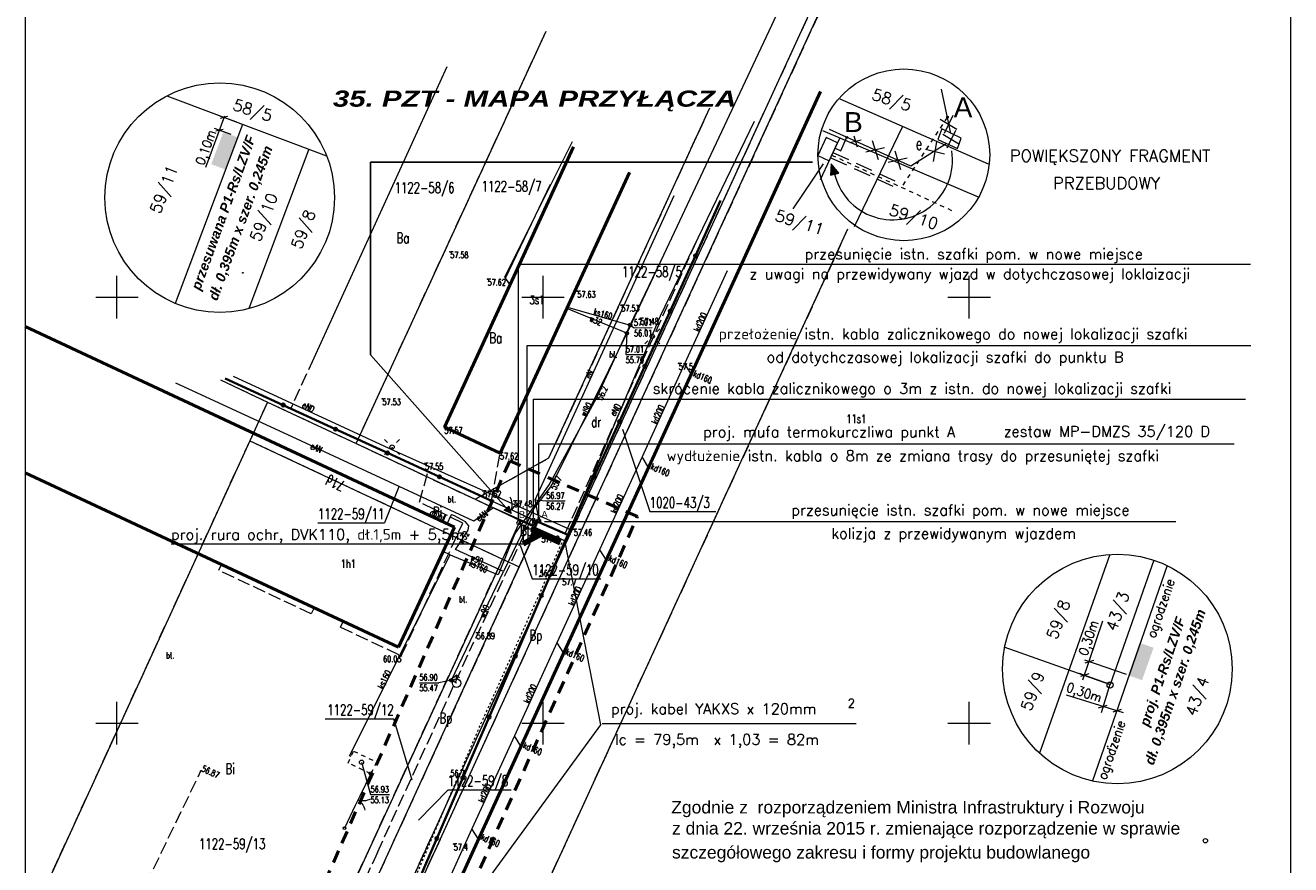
# Model space of a CAD drawing. Header units: metres. Extents: x 6574989 to 13150099, y 5835731 to 11671648.
# Tile 2 of 3: x 6574989 to 6575138, y 5835783 to 5835882. Entities that reach past the tile are written whole.
import ezdxf
from ezdxf.enums import TextEntityAlignment as Align

# ---------------------------------------------------------------- set-up
doc = ezdxf.new("R2010")
doc.units = ezdxf.units.M
doc.header["$MEASUREMENT"] = 0
for name, pattern in [('1', [0]), ('1_14', [0]), ('1_3', [1, 0.5, -0.5]), ('1_OTKC', [1.5, 1, -0.5]), ('1_OTKU', [2, 1.5, -0.5]), ('2_1', [0]), ('2_EGBI17', [0]), ('2_EGBU_A', [0]), ('3', [1, 0.5, -0.5]), ('4', [2.5, 1.5, -1]), ('BPO', [2.5, 2, -0.5]), ('DUL', [1, 0.5, -0.5]), ('EGBU_B', [1.5, 1, -0.5]), ('GUK', [2, 1.5, -0.5]), ('UPE', [0]), ('UPK', [0]), ('UPW', [0])]:
    doc.linetypes.add(name, pattern=pattern)
doc.layers.get('0').update_dxf_attribs({"color": 250, "lineweight": 100})
doc.layers.add('_KABLE', color=250, linetype='Continuous', lineweight=100)
doc.layers.add('_opis kabla', color=250, linetype='Continuous')
doc.layers.add('_OPIS_KABLA', color=7, linetype='Continuous')
for name, color, linetype, lineweight, true_color in [('Dzialki', 7, '1', 18, 0x000000), ('EADTD_T_0_a', 7, 'Continuous', 25, 0x000000), ('EGBB_E_T_1', 7, 'Continuous', 20, 0x000000), ('EGBB_L_0', 7, '2_EGBU_A', 50, 0x000000), ('EGBE_L_8', 7, '2_1', 18, 0x000000), ('Kontury', 7, 'GUK', 18, 0x008000), ('Numery_dzialek', 7, 'Continuous', 13, 0x000000), ('Numery_konturow', 7, 'Continuous', 13, 0x008000), ('OTK_E_T_1', 7, 'Continuous', 0, 0x000000), ('OTK_E_T_3', 7, 'Continuous', 0, 0x000000), ('OTK_L_2', 7, '1_OTKC', 18, 0x000000), ('OTK_L_4', 7, '1_OTKU', 18, 0x000000), ('OTO_L_0', 7, 'Continuous', 35, 0x000000), ('OTO_L_1', 7, 'Continuous', 18, 0x000000), ('OTR_T_0', 7, 'Continuous', 18, 0x000000), ('OTR_T_1', 7, 'Continuous', 18, 0x000000), ('Podzial_sekcyjny_krzyze', 7, '1', 0, 0x000000), ('UEEOC_T_0', 1, 'Continuous', 15, 0xff0000), ('UEEOO_T_0', 1, 'Continuous', 18, 0xff0000), ('UEEPA_L_2', 7, '1', 18, 0x000000), ('UEEPA_T_2', 1, 'Continuous', 18, 0xff0000), ('UEEPA_T_6', 1, 'Continuous', 18, 0xff0000), ('UEEPON_L_0', 1, 'UPE', 18, 0xff0000), ('UEEPON_L_1', 1, 'UPE', 18, 0xff0000), ('UEEPOS_L_0', 1, 'UPE', 18, 0xff0000), ('UKKOC_T_2', 7, 'Continuous', 18, 0x803300), ('UKKOO_T_0', 7, 'Continuous', 18, 0x803300), ('UKKOO_T_2', 7, 'Continuous', 18, 0x803300), ('UKKPA_L_4', 7, '1', 18, 0x803300), ('UKKPA_T_6', 7, 'Continuous', 18, 0x000000), ('UKKPOD_L_0', 7, 'UPK', 18, 0x803300), ('UKKPOR_L_0', 7, 'UPK', 18, 0x803300), ('UKKPOR_L_3', 7, 'UPK', 18, 0x803300), ('UWWOC_T_0', 7, 'Continuous', 18, 0x0040ff), ('UWWOO_T_0', 5, 'Continuous', 18, 0x0000ff), ('UWWPA_T_0', 7, 'Continuous', 15, 0x000000), ('UWWPO_L_0', 5, 'UPW', 18, 0x0000ff), ('UZBOA_L_0', 7, 'BPO', 18, 0x000000), ('ZAKRES_L_0', 7, '4', 50, 0x000000)]:
    doc.layers.add(name, color=color, linetype=linetype, lineweight=lineweight, true_color=true_color)
doc.styles.add('Annotative', font='ARIAL.TTF')
doc.styles.add('ARIALC', font='ARIALBI.TTF')
doc.styles.add('SIMPLEBX', font='simplex.shx', dxfattribs={"width": 0.7})
doc.styles.get("Standard").update_dxf_attribs({"font": 'Simplex.SHX', "width": 0.75})

# ---------------------------------------------------------------- blocks, each defined once
blk = doc.blocks.new('2_OTRN')
at = {"linetype": 'Continuous'}
blk.add_circle((0, 0), 0.045, dxfattribs=at)
blk = doc.blocks.new('2_OTRS')
at = {"linetype": 'Continuous'}
blk.add_circle((0, 0), 0.045, dxfattribs=at)
blk = doc.blocks.new('LAT')
at = {"linetype": 'Continuous'}
for p, q in [((-0.53035, 0.53035), (-0.8839, 0.8839)), ((0.53035, 0.53035), (0.8839, 0.8839)), ((-0.53035, -0.53035), (-0.8839, -0.8839)), ((0.53035, -0.53035), (0.8839, -0.8839))]:
    blk.add_line(p, q, dxfattribs=at)
blk = doc.blocks.new('SLS')
at = {"linetype": 'Continuous'}
blk.add_circle((0, 0), 0.25, dxfattribs=at)
blk = doc.blocks.new('WLZ')
at = {"linetype": 'Continuous'}
blk.add_circle((0, 0), 0.25, dxfattribs=at)
blk = doc.blocks.new('ZAS')
at = {"linetype": 'Continuous'}
for radius in [0.2, 0.175, 0.15, 0.125, 0.1, 0.075, 0.05, 0.025, 0.00715]:
    blk.add_circle((0, 0), radius, dxfattribs=at)
blk = doc.blocks.new('HYP')
at = {"linetype": 'Continuous'}
for p, q in [((0, 1), (-0.35355, 0.64645)), ((0, 1), (0.35355, 0.64645)), ((0, 0.5), (0, 1))]:
    blk.add_line(p, q, dxfattribs=at)
blk.add_circle((0, 0), 0.5, dxfattribs=at)

msp = doc.modelspace()

# ---------------------------------------------------------------- hatches: boundary and pattern name
at = {"layer": '_KABLE', "linetype": 'Continuous', "lineweight": 18}
h = msp.add_hatch(color=1, dxfattribs=at)
edge = h.paths.add_edge_path()
edge.add_arc((6575097.45, 5835871.15), 0.107, 0, 360)
h = msp.add_hatch(color=1, dxfattribs=at)
edge = h.paths.add_edge_path()
edge.add_arc((6575085.65, 5835868.76), 0.107, 0, 360)
for points in [[(6575083.82, 5835865.67), (6575083.74, 5835864.33), (6575084.71, 5835864.58)], [(6575046.26, 5835824.63), (6575045.44, 5835825.02), (6575046, 5835825.47)]]:
    msp.add_hatch(color=1, dxfattribs=at).paths.add_polyline_path(points)
h = msp.add_hatch(color=1, dxfattribs=at)
edge = h.paths.add_edge_path()
edge.add_arc((6575047.47, 5835823.81), 0.00912, 0, 360)
h = msp.add_hatch(color=1, dxfattribs=at)
edge = h.paths.add_edge_path()
edge.add_arc((6575049.49, 5835824.21), 0.00912, 0, 360)
at = {"layer": '_opis kabla', "linetype": 'ByBlock', "lineweight": 18}
for points in [[(6575011.06, 5835865.61), (6575012.7, 5835865), (6575014.12, 5835868.78), (6575012.49, 5835869.39)], [(6575118.66, 5835805.64), (6575120.3, 5835805.05), (6575121.65, 5835808.86), (6575120, 5835809.44)]]:
    msp.add_hatch(color=1, dxfattribs=at).paths.add_polyline_path(points)

# ---------------------------------------------------------------- linework, layer by layer
at = {"color": 1, "linetype": 'Continuous'}
for p, q in [((6575048.65, 5835822.85), (6575052.05, 5835821.29)), ((6575047.66, 5835821.04), (6575049.75, 5835822.18)), ((6575048.63, 5835822.74), (6575052.02, 5835821.17))]:
    msp.add_line(p, q, dxfattribs=at)
at = {"linetype": 'Continuous', "lineweight": 18}
for centre, radius in [((6575014.77, 5835852.86), 0.045), ((6575116.26, 5835797.28), 0.045), ((6575127.73, 5835786.21), 0.25)]:
    msp.add_circle(centre, radius, dxfattribs=at)
at = {"layer": '_KABLE', "color": 1, "linetype": 'Continuous', "lineweight": 18}
for p, q in [((6575097.85, 5835869.22), (6575096.76, 5835874.42)), ((6575096.61, 5835870.88), (6575098.57, 5835869.71)), ((6575098.1, 5835871.31), (6575097.07, 5835869.23)), ((6575093.18, 5835865.4), (6575083.62, 5835869.68)), ((6575086.48, 5835868.96), (6575086.88, 5835867.66)), ((6575096.92, 5835869.12), (6575098.88, 5835867.95)), ((6575098.41, 5835869.56), (6575097.38, 5835867.48)), ((6575084.28, 5835867.48), (6575084.94, 5835867.2)), ((6575084.94, 5835867.2), (6575085.63, 5835868.72)), ((6575086.02, 5835868.17), (6575087.33, 5835868.47)), ((6575087.87, 5835867.05), (6575090.09, 5835867.57)), ((6575088.64, 5835868.4), (6575089.34, 5835866.18)), ((6575094.88, 5835867.38), (6575097.1, 5835866.82)), ((6575096.19, 5835868.22), (6575095.79, 5835865.93)), ((6575090.5, 5835865.84), (6575092.73, 5835866.36)), ((6575091.28, 5835867.19), (6575091.97, 5835864.98)), ((6575082.87, 5835865.66), (6575079.3, 5835860.37)), ((6575083.82, 5835865.67), (6575083.74, 5835864.33)), ((6575083.74, 5835864.33), (6575084.71, 5835864.58)), ((6575084.71, 5835864.58), (6575083.82, 5835865.67)), ((6575047.14, 5835853.89), (6575133.01, 5835853.89)), ((6575047.14, 5835823.84), (6575047.14, 5835853.89)), ((6575048.14, 5835823.77), (6575048.14, 5835844.35)), ((6575048.14, 5835844.35), (6575133.05, 5835844.35)), ((6575048.87, 5835824.15), (6575048.87, 5835838.04)), ((6575048.87, 5835838.04), (6575132.44, 5835838.04)), ((6575049.51, 5835824.3), (6575049.51, 5835832.79)), ((6575049.51, 5835832.79), (6575131.11, 5835832.79)), ((6575045.44, 5835825.02), (6575046, 5835825.47)), ((6575046.26, 5835824.63), (6575045.44, 5835825.02)), ((6575046, 5835825.47), (6575046.26, 5835824.63)), ((6575047.24, 5835823.59), (6575047.35, 5835823.54)), ((6575047.35, 5835823.54), (6575047.47, 5835823.8)), ((6575047.54, 5835823.7), (6575047.76, 5835823.76)), ((6575047.61, 5835823.84), (6575047.68, 5835823.62)), ((6575047.65, 5835823.04), (6575047.65, 5835821.03)), ((6575047.85, 5835823.51), (6575048.23, 5835823.6)), ((6575047.98, 5835823.74), (6575048.1, 5835823.36)), ((6575048.3, 5835823.31), (6575048.68, 5835823.39)), ((6575048.43, 5835823.54), (6575048.55, 5835823.16)), ((6575049.08, 5835823.61), (6575049.46, 5835823.51)), ((6575049.31, 5835823.75), (6575049.24, 5835823.36)), ((6575049.39, 5835823.8), (6575049.77, 5835823.71)), ((6575049.4, 5835824.09), (6575049.66, 5835823.93)), ((6575049.6, 5835824.15), (6575049.46, 5835823.88)), ((6575049.61, 5835823.95), (6575049.54, 5835823.55)), ((6575050.16, 5835823.69), (6575124.26, 5835823.69)), ((6575047.65, 5835821.03), (6575006.37, 5835821.03)), ((6575052.57, 5835821.27), (6575056.76, 5835799.8)), ((6575056.76, 5835799.8), (6575024.95, 5835756.32)), ((6575086.75, 5835799.93), (6575056.95, 5835799.93))]:
    msp.add_line(p, q, dxfattribs=at)
at = {"layer": '_KABLE', "color": 1, "linetype": 'DUL', "lineweight": 18}
for p, q in [((6575097.43, 5835871.11), (6575092.09, 5835862.97)), ((6575083.87, 5835866.69), (6575097.99, 5835860.17))]:
    msp.add_line(p, q, dxfattribs=at)
at = {"layer": '_KABLE', "color": 1, "linetype": 'Continuous', "lineweight": 25}
for p, q in [((6575081.61, 5835865.86), (6575029.76, 5835865.86)), ((6575029.76, 5835865.86), (6575029.76, 5835843.24)), ((6575029.76, 5835843.24), (6575046.26, 5835824.63))]:
    msp.add_line(p, q, dxfattribs=at)
at = {"layer": '_KABLE', "color": 1, "linetype": 'EGBU_B', "lineweight": 18, "ltscale": 2}
for p, q in [((6575083.79, 5835866.37), (6575091.62, 5835862.77)), ((6575084.02, 5835866.98), (6575091.89, 5835863.37))]:
    msp.add_line(p, q, dxfattribs=at)
at = {"layer": '_KABLE', "color": 1, "linetype": '1_3', "lineweight": 18, "ltscale": 0.5}
for p, q in [((6575047.15, 5835823.41), (6575048.49, 5835822.79)), ((6575047.19, 5835823.5), (6575048.54, 5835822.88))]:
    msp.add_line(p, q, dxfattribs=at)
at = {"layer": '_KABLE', "color": 1, "linetype": 'DUL', "lineweight": 18, "ltscale": 0.5}
for p, q in [((6575047.17, 5835823.45), (6575052.19, 5835821.17)), ((6575052.19, 5835821.17), (6575049.38, 5835814.75)), ((6575049.38, 5835814.75), (6575042.81, 5835800.18)), ((6575033.68, 5835778.79), (6575042.81, 5835800.18))]:
    msp.add_line(p, q, dxfattribs=at)
at = {"layer": '_KABLE', "color": 1, "linetype": 'DUL', "lineweight": 18, "ltscale": 0.3}
msp.add_line((6575049.49, 5835824.21), (6575048.57, 5835822.81), dxfattribs=at)
at = {"layer": '_KABLE', "color": 1, "linetype": 'Continuous', "lineweight": 18}
for points in [[(6575083.57, 5835866.02), (6575084.56, 5835868.14), (6575083.24, 5835868.76), (6575082.25, 5835866.64)], [(6575047.12, 5835823.34), (6575047.29, 5835823.7), (6575047.06, 5835823.8), (6575046.89, 5835823.44)]]:
    msp.add_lwpolyline(points, close=True, dxfattribs=at)
for centre, radius in [((6575092.34, 5835866.71), 10.08), ((6575097.45, 5835871.15), 0.107), ((6575085.65, 5835868.76), 0.107), ((6575047.47, 5835823.81), 0.00912), ((6575049.49, 5835824.21), 0.00912)]:
    msp.add_circle(centre, radius, dxfattribs=at)
msp.add_arc((6575091.04, 5835866.1), 7.02, 188.0573, 8.8314, dxfattribs=at)
at = {"layer": '_opis kabla', "color": 3, "linetype": 'Continuous', "lineweight": 18}
for p, q in [((6575005.85, 5835873.64), (6575024.6, 5835866.58)), ((6575084.83, 5835873.3), (6575102.25, 5835865.66)), ((6575014.73, 5835870.29), (6575006.82, 5835849.28)), ((6575082.78, 5835869.56), (6575101.08, 5835861.77)), ((6575092.15, 5835869.96), (6575086.53, 5835858.26)), ((6575022.52, 5835867.36), (6575015.48, 5835848.67)), ((6575082.58, 5835863.83), (6575084.84, 5835868.68)), ((6575116.5, 5835819.81), (6575108.26, 5835796.49)), ((6575121.7, 5835819.14), (6575116.55, 5835804.55)), ((6575104.09, 5835808.95), (6575116.55, 5835804.55))]:
    msp.add_line(p, q, dxfattribs=at)
at = {"layer": '_opis kabla', "color": 7, "linetype": 'ByBlock', "lineweight": 18}
for p, q in [((6575010.43, 5835865.27), (6575012.65, 5835871.29)), ((6575014.06, 5835870.54), (6575012.11, 5835871.26)), ((6575012.15, 5835871.03), (6575013, 5835871.24)), ((6575013.41, 5835869.09), (6575011.45, 5835869.81)), ((6575011.61, 5835869.51), (6575012.46, 5835869.72)), ((6575123.25, 5835818.51), (6575114.49, 5835793.23)), ((6575113.36, 5835805.11), (6575115.7, 5835812.02)), ((6575118.47, 5835805.71), (6575113.58, 5835807.42)), ((6575113.63, 5835807.09), (6575114.63, 5835807.41)), ((6575116.56, 5835804.55), (6575112.97, 5835805.82)), ((6575113.1, 5835805.52), (6575114.1, 5835805.85)), ((6575116.53, 5835804.56), (6575115.5, 5835801.23)), ((6575111.39, 5835803.33), (6575118.1, 5835801.27)), ((6575115.18, 5835801.81), (6575116.19, 5835802.14)), ((6575116.89, 5835801.34), (6575117.89, 5835801.67))]:
    msp.add_line(p, q, dxfattribs=at)
at = {"layer": '_opis kabla', "color": 4, "linetype": 'Continuous', "lineweight": 18}
msp.add_lwpolyline([(6574989.24, 5835940.57), (6574989.24, 5835730.57), (6575137.74, 5835730.57), (6575137.74, 5835940.57)], close=True, dxfattribs=at)
at = {"layer": '_opis kabla', "color": 1, "linetype": 'ByBlock', "lineweight": 18}
for centre in [(6575012.06, 5835861.69), (6575117.41, 5835806.37)]:
    msp.add_circle(centre, 13.47, dxfattribs=at)
at = {"layer": '_opis kabla', "color": 3, "linetype": 'Continuous', "lineweight": 18}
msp.add_circle((6575116.55, 5835804.48), 0.36, dxfattribs=at)
at = {"layer": 'Dzialki'}
for p, q in [((6575052.8, 5835821.33), (6575101.4, 5835927.11)), ((6575053.72, 5835820.92), (6575102.27, 5835926.62)), ((6575028.07, 5835832.83), (6575050.35, 5835881.22)), ((6575050.7, 5835831.14), (6575069.58, 5835872.23)), ((6575085.74, 5835857.97), (6575043.96, 5835767.01)), ((6575012.13, 5835840.3), (6575017.67, 5835837.7)), ((6575017.67, 5835837.7), (6575015.59, 5835833.16)), ((6575017.67, 5835837.7), (6575028.07, 5835832.83)), ((6575015.59, 5835833.16), (6574989.24, 5835775.64)), ((6575015.59, 5835833.16), (6575045.24, 5835819.26)), ((6575028.07, 5835832.83), (6575042.04, 5835826.28)), ((6575042.04, 5835826.28), (6575050.7, 5835831.14)), ((6575042.04, 5835826.28), (6575047.33, 5835823.8)), ((6575047.33, 5835823.8), (6575045.24, 5835819.26)), ((6575047.21, 5835818.34), (6575049.29, 5835822.88)), ((6575047.33, 5835823.8), (6575049.29, 5835822.88)), ((6575049.29, 5835822.88), (6575052.8, 5835821.33)), ((6575052.36, 5835820.49), (6575052.8, 5835821.33)), ((6575023.01, 5835756.2), (6575052.36, 5835820.49)), ((6575023.92, 5835755.77), (6575053.72, 5835820.92)), ((6575045.24, 5835819.26), (6575017.46, 5835758.8)), ((6575045.24, 5835819.26), (6575047.21, 5835818.34)), ((6575019.5, 5835757.84), (6575047.21, 5835818.34))]:
    msp.add_line(p, q, dxfattribs=at)
at = {"layer": 'EGBB_L_0', "linetype": '2_EGBU_A'}
for p, q in [((6575037.04, 5835774.66), (6575082.55, 5835874.13)), ((6575053.59, 5835867.65), (6575038.42, 5835834.74)), ((6575044.96, 5835831.71), (6575060.14, 5835864.62)), ((6575038.42, 5835834.74), (6575044.96, 5835831.71))]:
    msp.add_line(p, q, dxfattribs=at)
at = {"layer": 'EGBB_L_0', "linetype": '2_1'}
for p, q in [((6574989.24, 5835846.57), (6575039.63, 5835823.01)), ((6575033.03, 5835808.93), (6574989.24, 5835829.39)), ((6575039.63, 5835823.01), (6575033.03, 5835808.93))]:
    msp.add_line(p, q, dxfattribs=at)
at = {"layer": 'EGBE_L_8', "linetype": '2_EGBI17'}
for p, q in [((6575037.25, 5835825.1), (6575036.87, 5835824.3)), ((6575036.87, 5835824.3), (6575038.24, 5835823.66)), ((6575038.61, 5835824.45), (6575037.25, 5835825.1)), ((6575038.61, 5835824.45), (6575038.24, 5835823.66))]:
    msp.add_line(p, q, dxfattribs=at)
at = {"layer": 'Kontury'}
for p, q in [((6575052.8, 5835821.33), (6575101.4, 5835927.11)), ((6575102.27, 5835926.62), (6575053.72, 5835820.92)), ((6575028.07, 5835832.83), (6575050.35, 5835881.22)), ((6575050.7, 5835831.14), (6575069.58, 5835872.23)), ((6575085.74, 5835857.97), (6575070.08, 5835823.87)), ((6575012.13, 5835840.3), (6575017.67, 5835837.7)), ((6575017.67, 5835837.7), (6575015.59, 5835833.16)), ((6575017.67, 5835837.7), (6575028.07, 5835832.83)), ((6575015.59, 5835833.16), (6574989.24, 5835775.64)), ((6575015.59, 5835833.16), (6575045.24, 5835819.26)), ((6575028.07, 5835832.83), (6575042.04, 5835826.28)), ((6575042.04, 5835826.28), (6575050.7, 5835831.14)), ((6575042.04, 5835826.28), (6575047.33, 5835823.8)), ((6575070.08, 5835823.87), (6575043.96, 5835767.01)), ((6575047.33, 5835823.8), (6575045.24, 5835819.26)), ((6575049.29, 5835822.88), (6575047.21, 5835818.34)), ((6575047.33, 5835823.8), (6575049.29, 5835822.88)), ((6575049.29, 5835822.88), (6575052.8, 5835821.33)), ((6575052.36, 5835820.49), (6575052.8, 5835821.33)), ((6575023.01, 5835756.2), (6575052.36, 5835820.49)), ((6575053.72, 5835820.92), (6575023.92, 5835755.77)), ((6575017.46, 5835758.8), (6575045.24, 5835819.26)), ((6575045.24, 5835819.26), (6575047.21, 5835818.34)), ((6575047.21, 5835818.34), (6575019.5, 5835757.84))]:
    msp.add_line(p, q, dxfattribs=at)
at = {"layer": 'Numery_dzialek', "linetype": 'Continuous'}
for p, q in [((6575059.34, 5835834.5), (6575062.52, 5835824.85)), ((6575033.09, 5835827.76), (6575031.39, 5835823.53)), ((6575062.52, 5835824.85), (6575070.26, 5835824.85)), ((6575023.56, 5835823.53), (6575031.39, 5835823.53)), ((6575047.3, 5835820.9), (6575048.74, 5835816.95)), ((6575048.74, 5835816.95), (6575056.79, 5835816.95)), ((6575024.43, 5835800.53), (6575032.48, 5835800.53)), ((6575034.66, 5835793.33), (6575032.48, 5835800.53)), ((6575035.38, 5835788.63), (6575038.85, 5835792.19)), ((6575038.85, 5835792.19), (6575046.27, 5835792.19))]:
    msp.add_line(p, q, dxfattribs=at)
at = {"layer": 'OTK_L_2', "linetype": '1_OTKC'}
for p, q in [((6575037.25, 5835825.1), (6575036.87, 5835824.3)), ((6575036.87, 5835824.3), (6575038.24, 5835823.66)), ((6575038.61, 5835824.45), (6575037.25, 5835825.1)), ((6575038.24, 5835823.66), (6575038.61, 5835824.45))]:
    msp.add_line(p, q, dxfattribs=at)
at = {"layer": 'OTK_L_4', "linetype": '1_14'}
for p, q in [((6575038.73, 5835877.06), (6575023.09, 5835842.84)), ((6575038.42, 5835834.74), (6575053.59, 5835867.65)), ((6575060.14, 5835864.62), (6575044.96, 5835831.71)), ((6575044.96, 5835831.71), (6575038.42, 5835834.74))]:
    msp.add_line(p, q, dxfattribs=at)
at = {"layer": 'OTK_L_4', "linetype": '1_OTKU'}
for p, q in [((6575052.6, 5835822.26), (6575068.06, 5835856.71)), ((6575023.09, 5835842.84), (6575020.39, 5835836.95)), ((6575020.39, 5835836.95), (6575043.96, 5835826.1)), ((6575043.96, 5835826.1), (6575044.96, 5835831.71)), ((6575035.49, 5835825.94), (6575036.51, 5835829.53)), ((6575036.51, 5835829.53), (6575043.96, 5835826.1)), ((6575037.25, 5835825.1), (6575035.49, 5835825.94)), ((6575043.96, 5835826.1), (6575048.88, 5835823.89)), ((6575043.96, 5835826.1), (6575048.62, 5835824.01)), ((6575038.61, 5835824.45), (6575037.25, 5835825.1)), ((6575040.59, 5835823.5), (6575038.61, 5835824.45)), ((6575033.37, 5835807.92), (6575040.59, 5835823.5)), ((6575048.62, 5835824.01), (6575041.88, 5835809.55)), ((6575048.88, 5835823.89), (6575052.6, 5835822.26)), ((6575007.62, 5835820.8), (6575012.26, 5835818.64)), ((6575011.94, 5835817.96), (6575012.26, 5835818.64)), ((6575022.8, 5835812.83), (6575011.94, 5835817.96)), ((6575023.14, 5835813.55), (6575022.8, 5835812.83)), ((6575023.14, 5835813.55), (6575026.56, 5835811.95)), ((6575026.24, 5835811.27), (6575026.56, 5835811.95)), ((6575026.24, 5835811.27), (6575033.37, 5835807.92)), ((6575030.56, 5835784.83), (6575041.88, 5835809.55)), ((6574997.32, 5835768.49), (6575009.85, 5835794.4)), ((6575030.56, 5835784.83), (6575018.62, 5835758.61))]:
    msp.add_line(p, q, dxfattribs=at)
at = {"layer": 'OTO_L_0'}
for p, q in [((6575067.88, 5835854.86), (6575070.84, 5835861.34)), ((6575064.91, 5835848.38), (6575067.88, 5835854.86)), ((6575061.95, 5835841.9), (6575064.91, 5835848.38)), ((6575058.98, 5835835.42), (6575061.95, 5835841.9)), ((6575012.7, 5835840.48), (6575019.51, 5835837.35)), ((6575019.51, 5835837.35), (6575025.63, 5835834.53)), ((6575056.02, 5835828.94), (6575058.98, 5835835.42)), ((6575025.63, 5835834.53), (6575031.74, 5835831.72)), ((6575031.74, 5835831.72), (6575037.85, 5835828.91)), ((6575037.85, 5835828.91), (6575043.96, 5835826.1)), ((6575052.9, 5835822.12), (6575056.02, 5835828.94)), ((6575048.48, 5835821.74), (6575049.34, 5835823.69)), ((6575048.88, 5835823.89), (6575052.9, 5835822.12)), ((6575049.83, 5835814.99), (6575052.9, 5835822.12)), ((6575046.75, 5835807.86), (6575049.83, 5835814.99)), ((6575043.68, 5835800.73), (6575046.75, 5835807.86)), ((6575040.6, 5835793.6), (6575043.68, 5835800.73)), ((6575037.53, 5835786.47), (6575040.6, 5835793.6)), ((6575034.45, 5835779.34), (6575037.53, 5835786.47))]:
    msp.add_line(p, q, dxfattribs=at)
for centre in [(6575067.88, 5835854.86), (6575064.91, 5835848.38), (6575061.95, 5835841.9), (6575019.51, 5835837.35), (6575025.63, 5835834.53), (6575058.98, 5835835.42), (6575031.74, 5835831.72), (6575037.85, 5835828.91), (6575056.02, 5835828.94), (6575049.83, 5835814.99), (6575046.75, 5835807.86), (6575043.68, 5835800.73), (6575040.6, 5835793.6), (6575037.53, 5835786.47)]:
    msp.add_circle(centre, 0.17, dxfattribs=at)
at = {"layer": 'OTO_L_1'}
for p, q in [((6575043.96, 5835826.1), (6575045.85, 5835825.25)), ((6575045.62, 5835825.35), (6575046.99, 5835824.74)), ((6575046.99, 5835824.74), (6575048.88, 5835823.89)), ((6575029.78, 5835794.12), (6575028.51, 5835791.46)), ((6575028.62, 5835791.69), (6575027.97, 5835790.34)), ((6575027.97, 5835790.34), (6575026.7, 5835787.68))]:
    msp.add_line(p, q, dxfattribs=at)
for centre in [(6575043.96, 5835826.1), (6575048.88, 5835823.89), (6575029.78, 5835794.12), (6575026.7, 5835787.68)]:
    msp.add_circle(centre, 0.17, dxfattribs=at)
for centre, start, end in [((6575044.39, 5835825.61), 343.7555, 27.8298), ((6575048, 5835823.98), 103.7922, 147.8666), ((6575028.9, 5835792.92), 252.3845, 296.4589), ((6575027.19, 5835789.35), 12.4212, 56.4956)]:
    msp.add_arc(centre, 2, start, end, dxfattribs=at)
at = {"layer": 'Podzial_sekcyjny_krzyze'}
for p, q in [((6575000, 5835847.5), (6575000, 5835852.5)), ((6575050, 5835847.5), (6575050, 5835852.5)), ((6575100, 5835847.5), (6575100, 5835852.5)), ((6574997.5, 5835850), (6575002.5, 5835850)), ((6575047.5, 5835850), (6575052.5, 5835850)), ((6575097.5, 5835850), (6575102.5, 5835850)), ((6575000, 5835797.5), (6575000, 5835802.5)), ((6575050, 5835797.5), (6575050, 5835802.5)), ((6575100, 5835797.5), (6575100, 5835802.5)), ((6574997.5, 5835800), (6575002.5, 5835800)), ((6575047.5, 5835800), (6575052.5, 5835800)), ((6575097.5, 5835800), (6575102.5, 5835800))]:
    msp.add_line(p, q, dxfattribs=at)
at = {"layer": 'UEEOC_T_0', "linetype": 'Continuous'}
for p, q in [((6575049.09, 5835826.21), (6575050.38, 5835826.1)), ((6575050.38, 5835826.1), (6575052.6, 5835826.1))]:
    msp.add_line(p, q, dxfattribs=at)
at = {"layer": 'UEEPA_L_2', "linetype": '1'}
for p, q in [((6575096.82, 5835869.77), (6575096.32, 5835868.5)), ((6575099.09, 5835868.67), (6575096.82, 5835869.77)), ((6575096.32, 5835868.5), (6575098.64, 5835867.45)), ((6575098.64, 5835867.45), (6575099.09, 5835868.67)), ((6575049.38, 5835823.98), (6575049.3, 5835823.76)), ((6575049.3, 5835823.76), (6575049.69, 5835823.58)), ((6575049.77, 5835823.79), (6575049.38, 5835823.98)), ((6575049.69, 5835823.58), (6575049.77, 5835823.79))]:
    msp.add_line(p, q, dxfattribs=at)
at = {"layer": 'UEEPON_L_0', "linetype": '1'}
for p, q in [((6575097.32, 5835867.99), (6575093.18, 5835865.4)), ((6575057.23, 5835844.04), (6575065.38, 5835861.94)), ((6575049.09, 5835826.21), (6575057.23, 5835844.04)), ((6575020.57, 5835833.63), (6575006.9, 5835839.92)), ((6575041.88, 5835823.7), (6575020.57, 5835833.63)), ((6575049.55, 5835823.89), (6575049.09, 5835826.21)), ((6575044.17, 5835825.28), (6575041.88, 5835823.7)), ((6575048.76, 5835823.23), (6575044.17, 5835825.28)), ((6575049.47, 5835823.67), (6575048.76, 5835823.23))]:
    msp.add_line(p, q, dxfattribs=at)
at = {"layer": 'UEEPON_L_1', "linetype": 'UPE'}
for p, q in [((6575074.76, 5835870.63), (6575063.73, 5835847.77)), ((6575063.73, 5835847.77), (6575053.15, 5835822.74)), ((6575032.47, 5835832), (6575013.67, 5835840.7)), ((6575053.15, 5835822.74), (6575032.47, 5835832))]:
    msp.add_line(p, q, dxfattribs=at)
at = {"layer": 'UEEPON_L_1', "linetype": '1'}
for p, q in [((6575053.42, 5835868.25), (6575045.47, 5835852.35)), ((6575045.59, 5835852.24), (6575050.89, 5835863.26)), ((6575045.47, 5835852.35), (6575046.12, 5835851.44)), ((6575046.14, 5835851.48), (6575045.59, 5835852.24))]:
    msp.add_line(p, q, dxfattribs=at)
at = {"layer": 'UEEPOS_L_0', "linetype": '1'}
for p, q in [((6575062.82, 5835845.42), (6575062.75, 5835845.45)), ((6575032.29, 5835832.41), (6575032.17, 5835832.14)), ((6575052.46, 5835823.13), (6575052.43, 5835823.06))]:
    msp.add_line(p, q, dxfattribs=at)
at = {"layer": 'UKKOC_T_2', "linetype": 'Continuous'}
for p, q in [((6575060.23, 5835846.74), (6575060.68, 5835846.4)), ((6575060.68, 5835846.4), (6575062.79, 5835846.43)), ((6575028.7, 5835795.42), (6575029.77, 5835791.62)), ((6575029.77, 5835791.62), (6575031.97, 5835791.62))]:
    msp.add_line(p, q, dxfattribs=at)
at = {"layer": 'UKKPA_L_4', "linetype": '1'}
msp.add_circle((6575060.23, 5835846.74), 0.2, dxfattribs=at)
at = {"layer": 'UKKPOD_L_0', "linetype": 'UPK'}
for p, q in [((6575071.6, 5835853.08), (6575066.61, 5835842.17)), ((6575066.61, 5835842.17), (6575061.62, 5835831.26)), ((6575066.61, 5835842.17), (6575067.37, 5835840.94)), ((6575061.62, 5835831.26), (6575056.63, 5835820.35)), ((6575062.38, 5835830.03), (6575061.62, 5835831.26)), ((6575056.63, 5835820.35), (6575051.63, 5835809.43)), ((6575056.63, 5835820.35), (6575057.39, 5835819.12)), ((6575051.63, 5835809.43), (6575046.64, 5835798.52)), ((6575051.63, 5835809.43), (6575052.39, 5835808.21)), ((6575046.64, 5835798.52), (6575041.65, 5835787.61)), ((6575047.4, 5835797.29), (6575046.64, 5835798.52)), ((6575041.65, 5835787.61), (6575036.48, 5835776.3)), ((6575042.41, 5835786.38), (6575041.65, 5835787.61))]:
    msp.add_line(p, q, dxfattribs=at)
at = {"layer": 'UKKPOR_L_0', "linetype": '1'}
for p, q in [((6575060.23, 5835846.74), (6575064.22, 5835855.05)), ((6575052.86, 5835848.83), (6575060.23, 5835846.74)), ((6575056.26, 5835838.16), (6575060.23, 5835846.74)), ((6575050.72, 5835827.97), (6575056.26, 5835838.16)), ((6575046.68, 5835822.19), (6575050.72, 5835827.97)), ((6575044.82, 5835817.53), (6575046.68, 5835822.19)), ((6575039.12, 5835819.78), (6575044.66, 5835817.47)), ((6575044.66, 5835817.47), (6575044.82, 5835817.53))]:
    msp.add_line(p, q, dxfattribs=at)
at = {"layer": 'UKKPOR_L_3', "linetype": '1'}
for p, q in [((6575039.12, 5835819.78), (6575038.29, 5835820.15)), ((6575027.3, 5835796.17), (6575039.12, 5835819.78)), ((6575027.47, 5835796.08), (6575027.3, 5835796.17))]:
    msp.add_line(p, q, dxfattribs=at)
at = {"layer": 'UWWOC_T_0', "linetype": 'Continuous'}
for p, q in [((6575059.84, 5835845.77), (6575059.71, 5835843.26)), ((6575059.71, 5835843.26), (6575061.97, 5835843.26)), ((6575039.24, 5835805.04), (6575037.78, 5835804.76)), ((6575035.5, 5835804.76), (6575037.78, 5835804.76))]:
    msp.add_line(p, q, dxfattribs=at)
at = {"layer": 'UWWPO_L_0', "linetype": '1'}
for p, q in [((6575085.27, 5835899.96), (6575059.84, 5835845.77)), ((6575059.84, 5835845.77), (6575052.79, 5835848.69)), ((6575059.84, 5835845.77), (6575057.68, 5835841.4)), ((6575057.68, 5835841.4), (6575050.9, 5835827.75)), ((6575048.9, 5835825.14), (6575050.9, 5835827.75)), ((6575039.18, 5835824.37), (6575038.74, 5835823.43)), ((6575039.3, 5835824.45), (6575039.18, 5835824.37)), ((6575039.6, 5835824.36), (6575039.3, 5835824.45)), ((6575040.89, 5835823.62), (6575039.6, 5835824.36)), ((6575048.9, 5835825.14), (6575045.36, 5835817.8)), ((6575041.29, 5835823.16), (6575040.89, 5835823.62)), ((6575041.22, 5835822.67), (6575041.29, 5835823.16)), ((6575039.74, 5835820.38), (6575041.22, 5835822.67)), ((6575045.36, 5835817.8), (6575039.74, 5835820.38)), ((6575039.24, 5835805.04), (6575045.36, 5835817.8)), ((6575039.86, 5835804.7), (6575039.24, 5835805.04))]:
    msp.add_line(p, q, dxfattribs=at)
at = {"layer": 'UZBOA_L_0', "linetype": '3'}
for p, q in [((6575027.14, 5835795.32), (6575027.76, 5835796.74)), ((6575027.76, 5835796.74), (6575030.47, 5835795.44)), ((6575029.79, 5835794.08), (6575027.14, 5835795.32)), ((6575030.47, 5835795.44), (6575029.79, 5835794.08))]:
    msp.add_line(p, q, dxfattribs=at)
at = {"layer": 'ZAKRES_L_0', "linetype": '4'}
for p, q in [((6575046.1, 5835830.8), (6575014.14, 5835758)), ((6575061.09, 5835824.26), (6575046.1, 5835830.8)), ((6575028.33, 5835751.04), (6575061.09, 5835824.26))]:
    msp.add_line(p, q, dxfattribs=at)

# ---------------------------------------------------------------- block references
at = {"layer": 'OTR_T_0'}
for p in [(6575039.11, 5835855.33), (6575039.11, 5835855.33), (6575043.5, 5835852.12), (6575043.5, 5835852.12), (6575054.03, 5835850.7), (6575054.03, 5835850.7), (6575059.18, 5835849.07), (6575059.18, 5835849.07), (6575061.44, 5835847.53), (6575031.16, 5835838.08), (6575031.16, 5835838.08), (6575038.42, 5835834.73), (6575038.42, 5835834.73), (6575044.95, 5835831.72), (6575044.95, 5835831.72), (6575036.15, 5835830.51), (6575036.15, 5835830.51), (6575042.96, 5835827.26), (6575042.96, 5835827.26), (6575046.61, 5835826.11), (6575046.61, 5835826.11), (6575053.62, 5835822.76), (6575053.62, 5835822.76), (6575049.82, 5835821.98), (6575049.82, 5835821.98), (6575042.21, 5835810.63), (6575042.21, 5835810.63), (6575033.37, 5835807.92), (6575009.85, 5835794.4)]:
    msp.add_blockref('2_OTRS', p, dxfattribs=at)
at = {"layer": 'OTR_T_1'}
for p in [(6575065.94, 5835842.24), (6575049.61, 5835817.23), (6575052.26, 5835816.94), (6575039.14, 5835793.74), (6575039.53, 5835785.83)]:
    msp.add_blockref('2_OTRN', p, dxfattribs=at)
at = {"layer": 'UEEPA_T_2'}
for p in [(6575062.82, 5835845.42), (6575032.29, 5835832.41)]:
    msp.add_blockref('LAT', p, dxfattribs=at)
at = {"layer": 'UEEPA_T_6'}
for p in [(6575062.82, 5835845.42), (6575032.29, 5835832.41)]:
    msp.add_blockref('SLS', p, dxfattribs=at)
at = {"layer": 'UKKPA_T_6'}
msp.add_blockref('WLZ', (6575028.7, 5835795.42), dxfattribs=at)
at = {"layer": 'UWWPA_T_0'}
for name, p in [('ZAS', (6575059.84, 5835845.77)), ('ZAS', (6575039.24, 5835805.04)), ('HYP', (6575039.86, 5835804.7))]:
    msp.add_blockref(name, p, dxfattribs=at)

# ---------------------------------------------------------------- texts
at = {"layer": '_opis kabla', "color": 3, "linetype": 'ByBlock', "lineweight": 18}
for s, rotation, p in [('58/5', 342.2527, (6575088.89, 5835874.52)), ('58/5', 342.2527, (6575013.89, 5835873.3)), ('59/11', 68.6818, (6575003.8, 5835860.19)), ('59/10', 68.6818, (6575015.53, 5835856.89)), ('59/11', 342.2527, (6575077.53, 5835860.31)), ('59/10', 342.2527, (6575090.91, 5835860.97)), ('59/8', 68.6818, (6575020.36, 5835856.01)), ('43/3', 69.8517, (6575115.97, 5835811.16)), ('59/8', 69.8517, (6575109.02, 5835810.19)), ('59/9', 69.8517, (6575106, 5835801.78)), ('43/4', 69.8517, (6575125.32, 5835801.18))]:
    msp.add_text(s, height=1.344, rotation=rotation, dxfattribs=at).set_placement(p, align=Align.TOP_LEFT)
at = {"layer": '_opis kabla', "color": 7, "lineweight": 18, "style": 'SIMPLEBX', "width": 0.9}
for s, rotation, p in [('0,10m', 70.1629, (6575010.21, 5835865.41)), ('ogrodzenie', 71.3328, (6575121.85, 5835809.93)), ('0,30m', 71.3328, (6575113.85, 5835807.84)), ('0,30m', 341.4225, (6575111.32, 5835803.77)), ('ogrodzenie', 71.3328, (6575116.08, 5835793.3))]:
    msp.add_text(s, height=1.1, rotation=rotation, dxfattribs=at).set_placement(p)
at = {"layer": '_opis kabla', "color": 1, "lineweight": 18, "ltscale": 0.3, "style": 'ARIALC'}
for s, rotation, p in [('przesuwana P1-Rs/LZV/F', 70.0832, (6575009.76, 5835850.73)), ('dł. 0,395m x szer. 0,245m', 70.0832, (6575011.77, 5835849.52)), ('dł. 0,395m x szer. 0,245m', 71.2531, (6575121.65, 5835795.01)), ('proj. P1-Rs/LZV/F', 71.2531, (6575121.07, 5835799.52))]:
    msp.add_text(s, height=1.152, rotation=rotation, dxfattribs=at).set_placement(p)
at = {"layer": '_opis kabla', "color": 7, "lineweight": 18, "ltscale": 0.3, "style": 'Annotative'}
for s, p in [('Zgodnie z  rozporządzeniem Ministra Infrastruktury i Rozwoju', (6575065.05, 5835789.41)), ('z dnia 22. września 2015 r. zmienające rozporządzenie w sprawie', (6575065.14, 5835786.94)), ('szczegółowego zakresu i formy projektu budowlanego', (6575065.14, 5835784.12))]:
    msp.add_text(s, height=1.4662, dxfattribs=at).set_placement(p)
at = {"layer": '_OPIS_KABLA', "color": 7, "lineweight": 18, "ltscale": 0.3, "style": 'ARIALC', "width": 1.3}
msp.add_text('35. PZT - MAPA PRZYŁĄCZA', height=1.9, dxfattribs=at).set_placement((6575025.34, 5835872.36))
at = {"layer": '_OPIS_KABLA', "color": 1, "lineweight": 18, "style": 'Annotative'}
for s, height, p in [('A', 2.34, (6575098.2, 5835871.13)), ('B', 2.34, (6575085.34, 5835869.39)), ('B', 0.8, (6575047.16, 5835824.09)), ('A', 0.8, (6575049.8, 5835824.11))]:
    msp.add_text(s, height=height, dxfattribs=at).set_placement(p)
at = {"layer": '_OPIS_KABLA', "color": 1, "linetype": 'ByBlock', "lineweight": 18, "style": 'SIMPLEBX'}
for s, height, p in [('POWIĘKSZONY FRAGMENT ', 1.4, (6575104.79, 5835865.91)), ('PRZEBUDOWY', 1.4, (6575109.86, 5835862.68)), ('przesunięcie istn. szafki pom. w nowe miejsce', 1.25, (6575080.7, 5835854.45)), ('z uwagi na przewidywany wjazd w dotychczasowej loklaizacji', 1.25, (6575074.24, 5835852.12)), ('przełożenie istn. kabla zalicznikowego do nowej lokalizacji szafki', 1.25, (6575070.62, 5835845.07)), ('od dotychczasowej lokalizacji szafki do punktu B', 1.25, (6575076.24, 5835842.35)), ('skrócenie kabla zalicznikowego o 3m z istn. do nowej lokalizacji szafki', 1.25, (6575062.87, 5835838.67)), ('proj. mufa termokurczliwa punkt A', 1.25, (6575068.79, 5835833.57)), ('zestaw MP-DMZS 35/120 D ', 1.25, (6575104.06, 5835833.63)), ('wydłużenie istn. kabla o 8m ze zmiana trasy do przesuniętej szafki', 1.25, (6575064.5, 5835830.77)), ('przesunięcie istn. szafki pom. w nowe miejsce', 1.25, (6575079.14, 5835824.4)), ('proj. rura ochr, DVK110, dł.1,5m + 5,5m', 1.25, (6575006.33, 5835821.53)), ('kolizja z przewidywanym wjazdem', 1.25, (6575083.84, 5835821.66)), ('proj. kabel YAKXS x 120mm  ', 1.25, (6575057.97, 5835801.07)), ('2', 1, (6575085.76, 5835801.86)), ('lc = 79,5m  x 1,03 = 82m', 1.25, (6575058.43, 5835797.47))]:
    msp.add_text(s, height=height, dxfattribs=at).set_placement(p)
at = {"layer": 'EADTD_T_0_a', "width": 0.7}
msp.add_text('71d', height=1.25, rotation=155.3084, dxfattribs=at).set_placement((6575025.91, 5835828.76), align=Align.CENTER)
at = {"layer": 'EGBB_E_T_1', "width": 0.7}
for s, p in [('3s1', (6575049.28, 5835849.68)), ('11s1', (6575086.76, 5835835.72)), ('1h1', (6575027.15, 5835818.72))]:
    msp.add_text(s, height=1, dxfattribs=at).set_placement(p, align=Align.MIDDLE)
at = {"layer": 'Numery_dzialek', "width": 0.7}
for s, p in [('1122-58/6', (6575032.57, 5835863.48)), ('1122-58/7', (6575042.78, 5835863.64)), ('1122-59/13', (6575009.62, 5835786.47))]:
    msp.add_text(s, height=1.25, dxfattribs=at).set_placement(p, align=Align.TOP_LEFT)
for s, p in [('1122-58/5', (6575066.3, 5835852.36)), ('1122-59/11', (6575031.39, 5835823.95)), ('1122-59/12', (6575032.48, 5835800.95))]:
    msp.add_text(s, height=1.25, dxfattribs=at).set_placement(p, align=Align.RIGHT)
for s, p in [('1020-43/3', (6575062.52, 5835825.27)), ('1122-59/10', (6575048.74, 5835817.37)), ('1122-59/8', (6575038.85, 5835792.61))]:
    msp.add_text(s, height=1.25, dxfattribs=at).set_placement(p)
at = {"layer": 'Numery_konturow', "width": 0.7}
for s, p in [('Ba', (6575032.81, 5835857.58)), ('dr', (6575055.64, 5835835.98)), ('Bi', (6575037.06, 5835825.41)), ('Bp', (6575047.29, 5835823.25)), ('Bp', (6575048.41, 5835810.96)), ('Bp', (6575037.84, 5835801.23)), ('Bi', (6575012.74, 5835795.28))]:
    msp.add_text(s, height=1.25, dxfattribs=at).set_placement(p, align=Align.TOP_LEFT)
msp.add_text('Ba', height=1.25, dxfattribs=at).set_placement((6575045.2, 5835845.85), align=Align.TOP_RIGHT)
at = {"layer": 'OTK_E_T_1', "lineweight": 9, "width": 0.7}
msp.add_text('ch.bt.', height=0.75, rotation=335.1165, dxfattribs=at).set_placement((6575037.72, 5835824.37), align=Align.MIDDLE)
at = {"layer": 'OTK_E_T_3', "lineweight": 9, "width": 0.7}
msp.add_text('bt.', height=0.75, rotation=358.49, dxfattribs=at).set_placement((6575058.25, 5835843.28), align=Align.MIDDLE)
for p in [(6575039.29, 5835826.28), (6575040.62, 5835814.55), (6575006.24, 5835807.96)]:
    msp.add_text('bt.', height=0.75, dxfattribs=at).set_placement(p, align=Align.MIDDLE)
at = {"layer": 'OTR_T_0', "lineweight": 9, "width": 0.7}
for s, p in [('57.58', (6575039.11, 5835855.33)), ('57.58', (6575039.11, 5835855.33)), ('57.62', (6575043.5, 5835852.12)), ('57.62', (6575043.5, 5835852.12)), ('57.63', (6575054.03, 5835850.7)), ('57.63', (6575054.03, 5835850.7)), ('57.53', (6575059.18, 5835849.07)), ('57.53', (6575059.18, 5835849.07)), ('57.48', (6575061.44, 5835847.53)), ('57.53', (6575031.16, 5835838.08)), ('57.53', (6575031.16, 5835838.08)), ('57.57', (6575038.42, 5835834.73)), ('57.57', (6575038.42, 5835834.73)), ('57.62', (6575044.95, 5835831.72)), ('57.62', (6575044.95, 5835831.72)), ('57.55', (6575036.15, 5835830.51)), ('57.55', (6575036.15, 5835830.51)), ('57.52', (6575042.96, 5835827.26)), ('57.52', (6575042.96, 5835827.26)), ('57.48', (6575046.61, 5835826.11)), ('57.48', (6575046.61, 5835826.11)), ('57.49', (6575049.82, 5835821.98)), ('57.49', (6575049.82, 5835821.98)), ('57.46', (6575053.62, 5835822.76)), ('57.46', (6575053.62, 5835822.76)), ('56.89', (6575042.21, 5835810.63)), ('56.89', (6575042.21, 5835810.63))]:
    msp.add_text(s, height=0.75, dxfattribs=at).set_placement(p, align=Align.TOP_LEFT)
msp.add_text('60.03', height=0.75, dxfattribs=at).set_placement((6575033.37, 5835807.92), align=Align.TOP_RIGHT)
msp.add_text('56.87', height=0.75, rotation=335.1985, dxfattribs=at).set_placement((6575009.85, 5835794.4))
at = {"layer": 'OTR_T_1', "lineweight": 9, "width": 0.7}
for s, p in [('57.5', (6575065.94, 5835842.24)), ('57.7', (6575052.26, 5835816.94)), ('57.4', (6575039.53, 5835785.83))]:
    msp.add_text(s, height=0.75, dxfattribs=at).set_placement(p, align=Align.TOP_LEFT)
for p in [(6575049.61, 5835817.23), (6575039.14, 5835793.74)]:
    msp.add_text('56.7', height=0.75, dxfattribs=at).set_placement(p)
at = {"layer": 'UEEOC_T_0', "width": 0.7}
for s, p in [('56.97', (6575050.38, 5835827.1)), ('56.27', (6575050.38, 5835825.85))]:
    msp.add_text(s, height=0.75, dxfattribs=at).set_placement(p, align=Align.TOP_LEFT)
at = {"layer": 'UEEOO_T_0', "width": 0.7}
for height, p in [(1.43, (6575094.13, 5835868.02)), (0.75, (6575048.92, 5835823.68))]:
    msp.add_text('e', height=height, dxfattribs=at).set_placement(p, align=Align.MIDDLE)
for s, rotation, p in [('eN', 65.4617, (6575055.56, 5835840.38)), ('eND', 330.81, (6575021.64, 5835837.13)), ('eND', 56.69, (6575058.42, 5835835.98))]:
    msp.add_text(s, height=0.75, rotation=rotation, dxfattribs=at).set_placement(p)
for rotation, p in [(335.0155, (6575023.4, 5835832.31)), (34.604, (6575042.81, 5835824.34))]:
    msp.add_text('eAN', height=0.75, rotation=rotation, dxfattribs=at).set_placement(p, align=Align.MIDDLE)
at = {"layer": 'UKKOC_T_2', "width": 0.7}
for s, rotation, p in [('57.01', 0.7044, (6575060.66, 5835847.4)), ('56.01', 0.7044, (6575060.68, 5835846.15)), ('56.2', 65.1348, (6575056.25, 5835838.14))]:
    msp.add_text(s, height=0.75, rotation=rotation, dxfattribs=at).set_placement(p, align=Align.TOP_LEFT)
for s, p in [('56.93', (6575029.77, 5835792.62)), ('55.13', (6575029.77, 5835791.37))]:
    msp.add_text(s, height=0.75, dxfattribs=at).set_placement(p, align=Align.TOP_LEFT)
at = {"layer": 'UKKOO_T_0', "width": 0.7}
for s, rotation, p in [('kd200', 65.4217, (6575068.79, 5835846.94)), ('kd160', 337.0679, (6575068.59, 5835840.29)), ('kd200', 65.4217, (6575063.82, 5835836.08)), ('kd160', 337.0679, (6575063.61, 5835829.38)), ('kd200', 65.4217, (6575059.02, 5835825.59)), ('kd160', 337.0679, (6575058.66, 5835818.6)), ('kd200', 65.3981, (6575054.08, 5835814.77)), ('kd160', 337.0679, (6575053.61, 5835807.64)), ('kd200', 65.4217, (6575048.83, 5835803.31)), ('kd160', 337.0679, (6575048.63, 5835796.65)), ('kd200', 65.4217, (6575043.49, 5835791.64)), ('kd160', 337.0679, (6575043.68, 5835785.89))]:
    msp.add_text(s, height=0.75, rotation=rotation, dxfattribs=at).set_placement(p, align=Align.CENTER)
at = {"layer": 'UKKOO_T_2', "width": 0.7}
for rotation, p in [(344.1609, (6575056.94, 5835847.67)), (63.4059, (6575031.71, 5835804.97))]:
    msp.add_text('ks160', height=0.75, rotation=rotation, dxfattribs=at).set_placement(p, align=Align.CENTER)
msp.add_text('ks160', height=0.75, rotation=337.37, dxfattribs=at).set_placement((6575042.43, 5835818.4), align=Align.MIDDLE)
at = {"layer": 'UWWOC_T_0', "width": 0.7}
for s, p in [('57.01', (6575059.71, 5835844.26)), ('55.70', (6575059.71, 5835843.01)), ('56.90', (6575035.5, 5835805.76)), ('55.47', (6575035.5, 5835804.51))]:
    msp.add_text(s, height=0.75, dxfattribs=at).set_placement(p, align=Align.TOP_LEFT)
msp.add_text('55.7', height=0.75, rotation=62.4269, dxfattribs=at).set_placement((6575050.82, 5835827.65), align=Align.TOP_LEFT)
at = {"layer": 'UWWOO_T_0', "width": 0.7}
for s, rotation, p in [('w32', 337.5181, (6575056.19, 5835847.28)), ('wI90', 60.2038, (6575055.06, 5835836.83)), ('w32', 57.1259, (6575040.68, 5835821.83)), ('w90', 335.3413, (6575042.24, 5835819.23)), ('w90', 66.55, (6575043.12, 5835813.13))]:
    msp.add_text(s, height=0.75, rotation=rotation, dxfattribs=at).set_placement(p, align=Align.MIDDLE)

doc.saveas('drawing.dxf')
